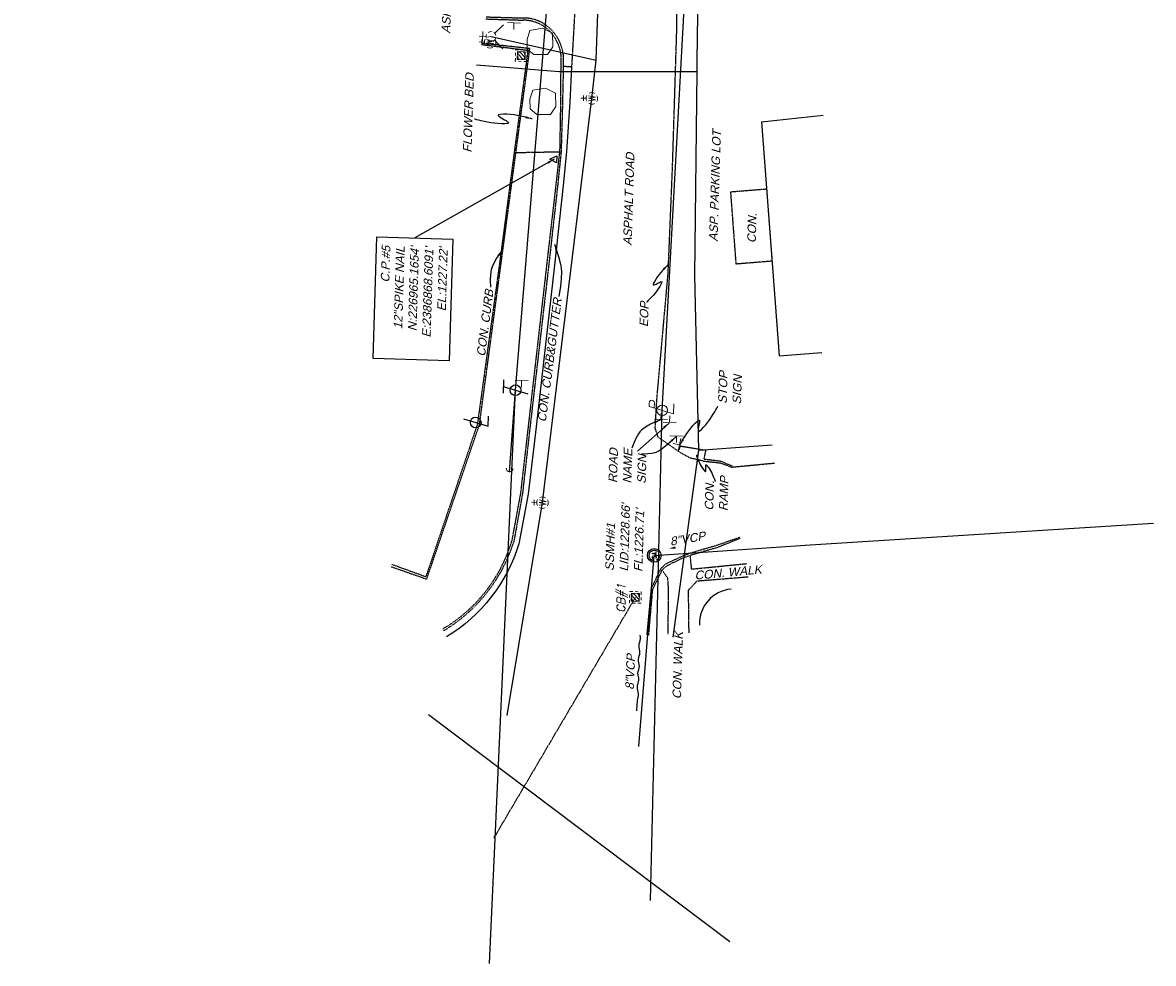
# Model space of a CAD drawing. Header units: feet. Extents: x 2383222 to 2387286, y 226448 to 228577.
# Tile 6 of 15: x 2386714 to 2387043, y 226731 to 227005. Entities that reach past the tile are written whole.
import ezdxf

# ---------------------------------------------------------------- set-up
doc = ezdxf.new("R2010")
doc.units = ezdxf.units.FT
doc.header["$MEASUREMENT"] = 0
for name, pattern in [('DGN Style 6', [6.093386, 0.003204, -1.281469, 2.242571, -1.281469, 0.003204, -1.281469]), ('drainage01', [1.6, 0.85, -0.75]), ('elecex', [0]), ('gasex', [0]), ('OhDOT_USTN1', [0.055, 0.014, -0.041]), ('OhDOT_USTN3', [0.22, 0.165, -0.055]), ('OhDOT_USTN5', [0.11, 0.055, -0.055]), ('REDO_Drainage01', [1.6, 0.85, -0.75]), ('sanex', [0]), ('teleex', [0]), ('waterex', [0])]:
    doc.linetypes.add(name, pattern=pattern)
for name, color, linetype in [('BD_X_Building', 231, 'Continuous'), ('CM_X_Curb_Gutter', 254, 'Continuous'), ('DR_X_Cells', 121, 'Continuous'), ('DR_X_Storm_Sewer', 151, 'OhDOT_USTN5'), ('DV_X_Property_Line', 7, 'Continuous'), ('PV_X_Curb', 120, 'OhDOT_USTN1'), ('PV_X_Driveway', 7, 'OhDOT_USTN5'), ('PV_X_EOP', 7, 'OhDOT_USTN3'), ('PV_X_Text', 7, 'Continuous'), ('PV_X_Walk', 120, 'OhDOT_USTN5'), ('RD_X_Cells', 7, 'Continuous'), ('RD_X_Misc_Items', 1, 'OhDOT_USTN3'), ('SN_X_Public', 3, 'Continuous'), ('SN_X_Text', 7, 'Continuous'), ('SV_P_Control_Cells_Set', 7, 'Continuous'), ('SV_X_Text', 7, 'Continuous'), ('UT_X_Electric', 1, 'elecex'), ('UT_X_Electric_Cells', 1, 'Continuous'), ('UT_X_Gas', 2, 'gasex'), ('UT_X_Misc_Cells', 7, 'Continuous'), ('UT_X_Sanitary_Cells', 3, 'Continuous'), ('UT_X_Sanitary_Line', 3, 'sanex'), ('UT_X_Sanitary_Text', 7, 'Continuous'), ('UT_X_Telecom', 30, 'teleex'), ('UT_X_Water', 133, 'waterex'), ('UT_X_Water_Cells', 131, 'Continuous'), ('VG_X_Flower_Bed', 3, 'OhDOT_USTN1'), ('VG_X_Text', 7, 'Continuous')]:
    doc.layers.add(name, color=color, linetype=linetype)
doc.layers.add('SC_Scratch7', color=140, linetype='Continuous', plot=False)
doc.styles.add('SHR', font='SIMPLEX', dxfattribs={"height": 0.75})
doc.styles.add('Slanted Normal (0.125) Font 31', font='arial.ttf', dxfattribs={"oblique": 15, "height": 0.125})
doc.styles.get("Standard").update_dxf_attribs({"font": 'arial.ttf'})
doc.dimstyles.get("Standard").update_dxf_attribs({"dimtxt": 0.18, "dimasz": 0.18, "dimexe": 0.18, "dimexo": 0.0625, "dimgap": 0.09, "dimtad": 0, "dimtih": 1, "dimtoh": 1, "dimdec": 4, "dimzin": 0, "dimdsep": 46, "dimtxsty": 'Standard', "dimcen": 0.09, "dimadec": 0, "dimazin": 0, "dimtfac": 1, "dimtdec": 4, "dimtofl": 0, "dimtmove": 0, "dimatfit": 3, "dimfxl": 1, "dimtolj": 1, "dimtzin": 0, "dimarcsym": 0})

# ---------------------------------------------------------------- blocks, each defined once
blk = doc.blocks.new('TELP')
at = {"linetype": 'Continuous'}
for p, q in [((0.12, 0.15), (-0.04, 0.15)), ((0.04, 0.15), (-0.04, -0.15))]:
    blk.add_line(p, q, dxfattribs=at)
blk.add_circle((0, 0), 0.065, dxfattribs=at)
blk = doc.blocks.new('TLP(TELEPHONE LINE POLE)')
at = {"xscale": 12, "yscale": 12, "zscale": 12}
blk.add_blockref('TELP', (0, 0), dxfattribs=at)
blk = doc.blocks.new('DM')
at = {"layer": 'UT_X_Misc_Cells', "linetype": 'Continuous', "lineweight": 0}
h = blk.add_hatch(color=2, dxfattribs=at)
edge = h.paths.add_edge_path()
edge.add_arc((0, 0), 0.01, 0, 360)
at = {"layer": 'UT_X_Misc_Cells', "color": 2, "linetype": 'Continuous', "lineweight": 0}
blk.add_arc((0.04, 0), 0.04, 90, 270, dxfattribs=at)
blk = doc.blocks.new('DM_GUY WIRE ANCHOR')
at = {"xscale": 12, "yscale": 12, "zscale": 12}
blk.add_blockref('DM', (0, 0), dxfattribs=at)
blk = doc.blocks.new('LPOLE')
at = {"linetype": 'Continuous', "flags": 128}
blk.add_lwpolyline([(0.039, 0.148), (-0.039, -0.152), (0.079, -0.152)], dxfattribs=at)
at = {"linetype": 'Continuous'}
blk.add_circle((0, 0), 0.065, dxfattribs=at)
blk = doc.blocks.new('PLP')
at = {"layer": 'UT_X_Misc_Cells', "color": 1, "linetype": 'Continuous', "lineweight": 0}
for p, q in [((0.043, 0.16), (0.085, 0.16)), ((0.026, 0.096), (0.085, 0.096))]:
    blk.add_line(p, q, dxfattribs=at)
at = {"layer": 'UT_X_Misc_Cells', "color": 1, "linetype": 'Continuous', "lineweight": 0, "flags": 128}
blk.add_lwpolyline([(0.043, 0.16), (-0.037, -0.14), (0.083, -0.14)], dxfattribs=at)
at = {"layer": 'UT_X_Misc_Cells', "color": 1, "linetype": 'Continuous', "lineweight": 0}
blk.add_circle((0, 0), 0.065, dxfattribs=at)
at = {"layer": 'UT_X_Misc_Cells', "color": 1, "linetype": 'Continuous', "lineweight": 0, "extrusion": (0, 0, -1)}
blk.add_arc((-0.086, 0.128), 0.0319, 88.8767, 271.1233, dxfattribs=at)
blk = doc.blocks.new('FH')
at = {"layer": 'UT_X_Water_Cells', "color": 133, "linetype": 'Continuous', "lineweight": 0}
for p, q in [((0, 0.06), (0, 0.146)), ((0.06, 0.103), (-0.06, 0.103)), ((-0.042, -0.042), (-0.146, -0.146)), ((0.042, -0.042), (0.146, -0.146))]:
    blk.add_line(p, q, dxfattribs=at)
for start, end in [(140.021, 184.0629), (68.1395, 112.038), (356.0165, 39.9889), (211.8788, 255.8479), (283.8239, 329.9097)]:
    blk.add_arc((0, 0), 0.06, start, end, dxfattribs=at)
blk = doc.blocks.new('FH_FIRE HYDRANT')
at = {"xscale": 12, "yscale": 12, "zscale": 12}
blk.add_blockref('FH', (0, 0), dxfattribs=at)
blk = doc.blocks.new('WGV')
at = {"layer": 'UT_X_Water_Cells', "color": 133, "linetype": 'Continuous', "lineweight": 0}
for p, q in [((0.032, 0.102), (-0.032, 0.102)), ((0, 0.07), (0, 0.134))]:
    blk.add_line(p, q, dxfattribs=at)
at = {"layer": 'UT_X_Water_Cells', "color": 133, "linetype": 'Continuous', "lineweight": 0, "flags": 128}
blk.add_lwpolyline([(-0.032, 0.041), (-0.016, -0.045), (0, 0.041), (0.016, -0.045), (0.032, 0.041)], dxfattribs=at)
at = {"layer": 'UT_X_Water_Cells', "color": 133, "linetype": 'Continuous', "lineweight": 0, "extrusion": (0, 0, -1)}
blk.add_arc((0, 0), 0.07, 330.0184, 29.9816, dxfattribs=at)
at = {"layer": 'UT_X_Water_Cells', "color": 133, "linetype": 'Continuous', "lineweight": 0}
for start, end in [(60.0184, 120.0157), (330.0184, 29.9816), (239.9843, 299.9816)]:
    blk.add_arc((0, 0), 0.07, start, end, dxfattribs=at)
blk = doc.blocks.new('SGN1P')
at = {"layer": 'SN_X_Public', "color": 3, "linetype": 'Continuous', "lineweight": 0}
for p, q in [((0, 0), (-0.08, 0)), ((0, 0.08), (0, -0.08))]:
    blk.add_line(p, q, dxfattribs=at)
blk = doc.blocks.new('SIGNPB_PUBLIC SIGN')
at = {"xscale": 12, "yscale": 12, "zscale": 12}
blk.add_blockref('SGN1P', (0, 0), dxfattribs=at)
blk = doc.blocks.new('CBS_CATCH BASIN RECTANGLE')
at = {"linetype": 'Continuous', "lineweight": 0}
for p, q in [((-1.15, -0.61), (0.61, 1.15)), ((-1.15, 0.52), (-0.52, 1.15)), ((-0.55, -1.15), (1.15, 0.55)), ((0.58, -1.15), (1.15, -0.58))]:
    blk.add_line(p, q, dxfattribs=at)
at = {"linetype": 'REDO_Drainage01', "lineweight": 0}
for points in [[(-1.67, 1.67), (1.67, 1.67), (1.67, -1.67), (-1.67, -1.67), (-1.67, 1.67)], [(-1, 1), (1, 1), (1, -1), (-1, -1), (-1, 1)]]:
    blk.add_lwpolyline(points, close=True, dxfattribs=at)
at = {"linetype": 'Continuous', "lineweight": 0, "flags": 128}
blk.add_lwpolyline([(-1.15, 1.15), (1.15, 1.15), (1.15, -1.15), (-1.15, -1.15), (-1.15, 1.15)], close=True, dxfattribs=at)
blk = doc.blocks.new('SSMH')
at = {"layer": 'Defpoints', "color": 223, "linetype": 'Continuous', "extrusion": (1, 0, 0)}
blk.add_lwpolyline([(0.75, 0), (0.75, 0)], dxfattribs=at)
at = {"layer": 'Defpoints', "color": 151, "linetype": 'Continuous', "extrusion": (1, 0, 0)}
blk.add_lwpolyline([(0, 0), (0, 0)], dxfattribs=at)
at = {"layer": 'Defpoints', "color": 21, "linetype": 'Continuous', "extrusion": (1, 0, 0)}
for points in [[(0, 0), (0, 0)], [(-0.75, 0), (-0.75, 0)]]:
    blk.add_lwpolyline(points, dxfattribs=at)
at = {"layer": 'Defpoints', "color": 40, "linetype": 'Continuous', "extrusion": (1, 0, 0)}
blk.add_lwpolyline([(0, 0), (0, 0)], dxfattribs=at)
at = {"layer": 'Defpoints', "color": 61, "linetype": 'DGN Style 6'}
blk.add_circle((0, 0), 0.749, dxfattribs=at)
at = {"layer": 'Defpoints', "color": 20, "linetype": 'drainage01'}
blk.add_circle((0, 0), 0.749, dxfattribs=at)
at = {"layer": 'UT_X_Sanitary_Cells', "color": 3, "linetype": 'Continuous'}
for points in [[(-0.44, 0.22), (-0.45, 0.18)], [(-0.45, 0.15), (-0.44, 0.12)], [(-0.15, 0.28), (-0.19, 0.29)], [(-0.13, 0.27), (-0.15, 0.28)], [(-0.12, 0.26), (-0.13, 0.27)], [(0.08, -0.3), (0.27, 0.3)], [(-0.2, -0.29), (-0.24, -0.3)], [(-0.15, -0.27), (-0.17, -0.28)], [(-0.14, -0.26), (-0.15, -0.27)], [(-0.12, -0.22), (-0.13, -0.24)], [(-0.12, -0.08), (-0.11, -0.1)], [(-0.11, -0.2), (-0.12, -0.22)], [(-0.11, -0.1), (-0.1, -0.13)], [(-0.1, -0.15), (-0.11, -0.18)]]:
    blk.add_lwpolyline(points, dxfattribs=at)
at = {"layer": 'UT_X_Sanitary_Cells', "color": 3, "linetype": 'Continuous', "extrusion": (1, 0, 0)}
for points, elevation in [([(0.18, 0), (0.15, 0)], -0.45), ([(-0.13, 0), (-0.15, 0)], -0.1)]:
    blk.add_lwpolyline(points, dxfattribs=dict(at, elevation=elevation))
at = {"layer": 'UT_X_Sanitary_Cells', "color": 3, "linetype": 'Continuous', "extrusion": (0.752215, -0.658917, 0), "elevation": -0.48}
blk.add_lwpolyline([(-0.08, 0), (-0.13, 0)], dxfattribs=at)
at = {"layer": 'UT_X_Sanitary_Cells', "color": 3, "linetype": 'Continuous', "extrusion": (-0.658091, -0.752938, 0), "elevation": 0.2}
blk.add_lwpolyline([(-0.41, 0), (-0.36, 0)], dxfattribs=at)
at = {"layer": 'UT_X_Sanitary_Cells', "color": 3, "linetype": 'Continuous', "extrusion": (-0.479112, 0.877754, 0), "elevation": 0.42}
blk.add_lwpolyline([(0.18, 0), (0.23, 0)], dxfattribs=at)
at = {"layer": 'UT_X_Sanitary_Cells', "color": 3, "linetype": 'Continuous', "extrusion": (-0.4788, -0.877924, 0), "elevation": 0.12}
blk.add_lwpolyline([(-0.39, 0), (-0.1, 0)], dxfattribs=at)
at = {"layer": 'UT_X_Sanitary_Cells', "color": 3, "linetype": 'Continuous', "extrusion": (0.225284, -0.974293, 0), "elevation": -0.36}
blk.add_lwpolyline([(-0.22, 0), (-0.28, 0)], dxfattribs=at)
at = {"layer": 'UT_X_Sanitary_Cells', "color": 3, "linetype": 'Continuous', "extrusion": (0, 1, 0)}
for points, elevation in [([(0.28, 0), (0.29, 0)], 0.3), ([(0.24, 0), (0.28, 0)], 0.3), ([(0.24, 0), (0.31, 0)], -0.3), ([(-0.4, 0), (-0.13, 0)], -0.16)]:
    blk.add_lwpolyline(points, dxfattribs=dict(at, elevation=elevation))
at = {"layer": 'UT_X_Sanitary_Cells', "color": 3, "linetype": 'Continuous', "extrusion": (-0.178763, -0.983892, 0), "elevation": -0.25}
blk.add_lwpolyline([(-0.24, 0), (-0.29, 0)], dxfattribs=at)
at = {"layer": 'UT_X_Sanitary_Cells', "color": 3, "linetype": 'Continuous', "extrusion": (0.95593, 0.293594, 0), "elevation": 0.34}
blk.add_lwpolyline([(0.21, 0), (-0.42, 0)], dxfattribs=at)
at = {"layer": 'UT_X_Sanitary_Cells', "color": 3, "linetype": 'Continuous', "extrusion": (0.6, 0.8, 0), "elevation": -0.45}
blk.add_lwpolyline([(0.18, 0), (0.22, 0)], dxfattribs=at)
at = {"layer": 'UT_X_Sanitary_Cells', "color": 3, "linetype": 'Continuous', "extrusion": (-0.474288, -0.88037, 0), "elevation": 0.42}
blk.add_lwpolyline([(-0.17, 0), (-0.24, 0)], dxfattribs=at)
at = {"layer": 'UT_X_Sanitary_Cells', "color": 3, "linetype": 'Continuous', "extrusion": (-0.217109, -0.976147, 0), "elevation": 0.36}
blk.add_lwpolyline([(-0.24, 0), (-0.28, 0)], dxfattribs=at)
at = {"layer": 'UT_X_Sanitary_Cells', "color": 3, "linetype": 'Continuous', "extrusion": (-0.314752, 0.949174, 0), "elevation": -0.22}
blk.add_lwpolyline([(0.27, 0), (0.28, 0)], dxfattribs=at)
at = {"layer": 'UT_X_Sanitary_Cells', "color": 3, "linetype": 'Continuous', "extrusion": (0.447214, -0.894427, 0), "elevation": 0.18}
blk.add_lwpolyline([(-0.27, 0), (-0.3, 0)], dxfattribs=at)
at = {"layer": 'UT_X_Sanitary_Cells', "color": 3, "linetype": 'Continuous', "extrusion": (0.625286, 0.780396, 0), "elevation": -0.14}
blk.add_lwpolyline([(0.08, 0), (0.04, 0)], dxfattribs=at)
at = {"layer": 'UT_X_Sanitary_Cells', "color": 3, "linetype": 'Continuous', "extrusion": (0.831387, -0.555694, 0), "elevation": 0.03}
blk.add_lwpolyline([(-0.27, 0), (-0.29, 0)], dxfattribs=at)
at = {"layer": 'UT_X_Sanitary_Cells', "color": 3, "linetype": 'Continuous', "extrusion": (0.969699, -0.244304, 0), "elevation": -0.06}
blk.add_lwpolyline([(-0.2, 0), (-0.22, 0)], dxfattribs=at)
at = {"layer": 'UT_X_Sanitary_Cells', "linetype": 'Continuous'}
blk.add_circle((0, 0), 0.999, dxfattribs=at)
blk = doc.blocks.new('ROCK')
at = {"layer": 'RD_X_Cells', "color": 120, "linetype": 'Continuous', "lineweight": 0, "flags": 128}
blk.add_lwpolyline([(-0.153, -0.097), (-0.157, 0.068), (-0.094, 0.152), (0.024, 0.158), (0.134, 0.126), (0.164, -0.027), (0.107, -0.15), (-0.056, -0.157), (-0.153, -0.097)], dxfattribs=at)
blk = doc.blocks.new('SPT8')
at = {"color": 0, "linetype": 'Continuous'}
blk.add_lwpolyline([(-0.5, -0.36), (0, 0.64), (0.5, -0.36)], close=True, dxfattribs=at)

msp = doc.modelspace()

# ---------------------------------------------------------------- linework, layer by layer
at = {"layer": 'BD_X_Building'}
for p, q in [((2386928.92, 226976.07), (2386946.81, 226978.04)), ((2386928.92, 226976.07), (2386934, 226908.01)), ((2386934, 226908.01), (2386946.42, 226908.99))]:
    msp.add_line(p, q, dxfattribs=at)
at = {"layer": 'CM_X_Curb_Gutter'}
msp.add_lwpolyline([(2386873.68, 226992.02), (2386873.16, 226981.79), (2386872.23, 226967.45), (2386871.27, 226957.59), (2386868.73, 226934.39), (2386863.38, 226887.37), (2386861.03, 226867.74), (2386858.34, 226853.36, -0.183321), (2386837.32, 226826.27)], format="xyb", dxfattribs=at)
at = {"layer": 'DR_X_Storm_Sewer'}
msp.add_line((2386892.22, 226837.76), (2386851.03, 226767.72), dxfattribs=at)
at = {"layer": 'DV_X_Property_Line'}
msp.add_arc((2386920.86, 226830.19), 10, 94.718, 182.6398, dxfattribs=at)
at = {"layer": 'PV_X_Curb'}
for points in [[(2386848.75, 227006), (2386859.64, 227005.63, -0.270687), (2386869.07, 227000.1, -0.103096), (2386870.59, 226995.63), (2386870.52, 226992.29), (2386870.46, 226981.67), (2386870.23, 226968.43), (2386870.18, 226967.38), (2386869.11, 226957.79), (2386866.44, 226934.63), (2386861.07, 226887.57), (2386858.85, 226868.2), (2386856.24, 226853.97, -0.188153), (2386836.25, 226828.61)], [(2386848.82, 227006.59), (2386859.74, 227006.26, -0.09972), (2386864.07, 227005.41, -0.260269), (2386871.26, 226995.66), (2386871.27, 226992.16), (2386871.04, 226981.67), (2386870.64, 226967.42), (2386869.65, 226957.76), (2386867.06, 226934.58), (2386861.61, 226887.48), (2386859.42, 226868.07), (2386856.86, 226853.84, -0.182034), (2386836.47, 226828.06)]]:
    msp.add_lwpolyline(points, format="xyb", dxfattribs=at)
for points in [[(2386821.23, 226846.69), (2386831.57, 226843.09), (2386846.89, 226887.94), (2386853.4, 226936.45), (2386857.49, 226967.14), (2386861.55, 226997.36), (2386847.61, 226998.91)], [(2386847.51, 226998.55), (2386860.98, 226996.88), (2386857.01, 226967.3), (2386852.95, 226936.51), (2386846.29, 226888.11), (2386831.3, 226843.73), (2386821.48, 226847.29)], [(2386912.06, 226877.4), (2386916.92, 226876.89), (2386920.14, 226875.65)], [(2386920.04, 226876.08), (2386916.93, 226877.35), (2386912.16, 226877.92)], [(2386920.49, 226875.88), (2386920.04, 226876.08)], [(2386922.63, 226855.22), (2386915.8, 226852.85), (2386907.92, 226850.52), (2386905.45, 226849.53), (2386900.92, 226847.41), (2386899.54, 226846.06), (2386896.79, 226840.25), (2386895.54, 226826.87)], [(2386922.71, 226854.93), (2386915.92, 226852.21), (2386908.1, 226849.93), (2386905.73, 226849.06), (2386901.27, 226846.86), (2386899.98, 226845.74), (2386897.19, 226840.05), (2386896.02, 226826.8)]]:
    msp.add_lwpolyline(points, dxfattribs=at)
at = {"layer": 'PV_X_Driveway'}
for points in [[(2386921.55, 226934.7), (2386919.97, 226955.72), (2386930.37, 226956.57), (2386931.94, 226935.55)], [(2386931.94, 226935.55), (2386921.55, 226934.7)]]:
    msp.add_lwpolyline(points, dxfattribs=at)
at = {"layer": 'PV_X_EOP'}
for points in [[(2386895.67, 227736.11), (2386894.25, 227694.14), (2386892.65, 227652.07), (2386891.17, 227602.5), (2386890.45, 227579.77), (2386888.37, 227570.54), (2386887.63, 227538.53), (2386887.45, 227522.44), (2386887.61, 227497.74), (2386887.79, 227468.42), (2386887.08, 227445.77), (2386886.08, 227407.11), (2386885.18, 227366), (2386883.77, 227319.99), (2386882.78, 227290.72), (2386882.59, 227282.41), (2386880.63, 227227.97), (2386878.68, 227173.18), (2386877.01, 227116.92), (2386875.57, 227069.81), (2386875.36, 227047.56), (2386875.16, 227018.24), (2386873.68, 226992.02), (2386871.27, 226992.16)], [(2386912.06, 226877.4), (2386908.3, 226878.25), (2386905.69, 226879.61), (2386904.68, 226880.29), (2386898.86, 226884.34), (2386897.99, 226887.01), (2386898.48, 226895.36), (2386901.75, 226932.02), (2386903.02, 226962.5), (2386904.24, 227001.92), (2386904.7, 227030.4), (2386905.93, 227039.5), (2386910.05, 227048.02), (2386914.58, 227047.82), (2386917.46, 227049.96), (2386929.88, 227051.72)], [(2386920.14, 226875.65), (2386932.65, 226876.83)]]:
    msp.add_lwpolyline(points, dxfattribs=at)
at = {"layer": 'PV_X_Text'}
for points in [[(2386868.68, 226940.48), (2386869.32, 226938.68), (2386869.88, 226936.93), (2386870.38, 226935.07), (2386870.56, 226934.21), (2386870.66, 226933.44), (2386870.71, 226932.51), (2386870.64, 226930.41), (2386870.43, 226928.29), (2386870.01, 226925.31)], [(2386853.47, 226938.76), (2386852.6, 226937.52), (2386851.8, 226936.28), (2386851.03, 226934.9), (2386850.71, 226934.23), (2386850.48, 226933.6), (2386850.33, 226933.01), (2386850.14, 226931.58), (2386850.05, 226930.1), (2386850.06, 226927.94)], [(2386901.86, 226934.61), (2386901.79, 226934.55), (2386901.61, 226934.37), (2386901.34, 226934.1), (2386900.98, 226933.74), (2386900.57, 226933.3), (2386900.11, 226932.8), (2386899.63, 226932.25), (2386899.15, 226931.66), (2386898.68, 226931.04), (2386898.24, 226930.4), (2386897.86, 226929.76), (2386897.54, 226929.14), (2386897.42, 226928.83), (2386897.4, 226928.67), (2386897.5, 226928.62), (2386897.69, 226928.66), (2386897.94, 226928.76), (2386898.25, 226928.9), (2386898.58, 226929.06), (2386898.92, 226929.24), (2386899.24, 226929.39), (2386899.53, 226929.52), (2386899.75, 226929.59), (2386899.9, 226929.58), (2386899.94, 226929.48), (2386899.92, 226929.39), (2386899.65, 226928.77), (2386899.3, 226928.13), (2386898.88, 226927.5), (2386898.43, 226926.87), (2386897.95, 226926.26), (2386897.47, 226925.69), (2386897, 226925.16), (2386896.56, 226924.69), (2386896.17, 226924.29), (2386895.85, 226923.97), (2386895.62, 226923.74), (2386895.49, 226923.63), (2386895.48, 226923.61)], [(2386909.93, 226879.16), (2386909.96, 226879.1), (2386910.02, 226878.92), (2386910.12, 226878.65), (2386910.25, 226878.3), (2386910.42, 226877.89), (2386910.62, 226877.43), (2386910.85, 226876.93), (2386911.1, 226876.43), (2386911.38, 226875.92), (2386911.68, 226875.43), (2386911.99, 226874.97), (2386912.32, 226874.57), (2386912.49, 226874.39), (2386912.59, 226874.33), (2386912.65, 226874.38), (2386912.69, 226874.52), (2386912.7, 226874.72), (2386912.7, 226874.97), (2386912.69, 226875.24), (2386912.68, 226875.52), (2386912.68, 226875.78), (2386912.68, 226876.01), (2386912.71, 226876.18), (2386912.76, 226876.27), (2386912.84, 226876.27), (2386912.89, 226876.23), (2386913.23, 226875.85), (2386913.55, 226875.42), (2386913.85, 226874.95), (2386914.14, 226874.45), (2386914.41, 226873.94), (2386914.65, 226873.44), (2386914.86, 226872.96), (2386915.05, 226872.52), (2386915.2, 226872.13), (2386915.32, 226871.82), (2386915.4, 226871.59), (2386915.44, 226871.47), (2386915.45, 226871.46)]]:
    msp.add_lwpolyline(points, dxfattribs=at)
for points in [[(2386869.63, 226938.69), (2386869, 226938.48), (2386868.68, 226940.48)], [(2386852.63, 226936.91), (2386852.08, 226937.28), (2386853.47, 226938.76)], [(2386900.67, 226932.96), (2386900.2, 226933.44), (2386901.86, 226934.61)], [(2386910.96, 226877.41), (2386910.34, 226877.17), (2386909.93, 226879.16)]]:
    msp.add_solid(points, dxfattribs=at)
at = {"layer": 'PV_X_Walk'}
for points in [[(2386912.16, 226877.92), (2386912.79, 226880.5), (2386905.3, 226881.69), (2386904.68, 226880.29)], [(2386908.1, 226849.93), (2386908.5, 226845.99), (2386924.58, 226847.59)], [(2386901.74, 226827.11), (2386901.9, 226840.03), (2386901.64, 226843.39), (2386899.98, 226845.74)], [(2386924.99, 226843.67), (2386910.07, 226842.45), (2386907.58, 226839.79), (2386907.74, 226827.4)]]:
    msp.add_lwpolyline(points, dxfattribs=at)
at = {"layer": 'SC_Scratch7'}
for points, format in [([(2386901.9, 226852.02, 0, 0.667, 0), (2386903.89, 226852.24, 0, 0, -0.041595), (2386905.9, 226852.3, 0, 0, 0.125362), (2386907.86, 226852.69, 0, 0, -0.167832), (2386909.85, 226852.92, 0, 0, 0.167832), (2386911.84, 226853.14, 0, 0, -0.167832), (2386913.83, 226853.37, 0, 0, -0.167832)], "xyseb"), ([(2386892.69, 226804.75), (2386892.77, 226806.75, -0.041595), (2386893.02, 226808.74, 0.125362), (2386892.94, 226810.74, -0.167832), (2386893.02, 226812.74, 0.167832), (2386893.11, 226814.74, -0.167832), (2386893.19, 226816.74, 0.167832), (2386893.27, 226818.74, -0.167832), (2386893.36, 226820.73, 0.167832), (2386893.44, 226822.73, -0.167832), (2386893.52, 226824.73, 0.167832), (2386893.61, 226826.73, 0.167832)], "xyb")]:
    msp.add_lwpolyline(points, format=format, dxfattribs=at)
at = {"layer": 'SN_X_Text'}
for points in [[(2386905.11, 226881.95), (2386905.16, 226882.05), (2386905.31, 226882.33), (2386905.55, 226882.75), (2386905.86, 226883.31), (2386906.25, 226883.96), (2386906.7, 226884.68), (2386907.2, 226885.45), (2386907.75, 226886.23), (2386908.34, 226887.01), (2386908.96, 226887.75), (2386909.6, 226888.43), (2386910.25, 226889.03), (2386910.58, 226889.28), (2386910.76, 226889.35), (2386910.86, 226889.25), (2386910.88, 226889.02), (2386910.85, 226888.67), (2386910.78, 226888.26), (2386910.7, 226887.8), (2386910.61, 226887.33), (2386910.53, 226886.89), (2386910.48, 226886.51), (2386910.47, 226886.21), (2386910.53, 226886.04), (2386910.67, 226886.02), (2386910.77, 226886.08), (2386911.42, 226886.62), (2386912.07, 226887.26), (2386912.7, 226887.98), (2386913.3, 226888.74), (2386913.88, 226889.53), (2386914.4, 226890.31), (2386914.88, 226891.05), (2386915.3, 226891.74), (2386915.65, 226892.35), (2386915.93, 226892.84), (2386916.12, 226893.2), (2386916.22, 226893.39), (2386916.24, 226893.41)], [(2386899.6, 226889.41), (2386898.1, 226888.8), (2386896.67, 226888.13), (2386895.2, 226887.29), (2386894.54, 226886.83), (2386893.98, 226886.35), (2386893.56, 226885.87), (2386893.15, 226885.29), (2386892.39, 226883.94), (2386891.76, 226882.61), (2386891.18, 226881.18)], [(2386902.01, 226888.48), (2386892.88, 226880.33)], [(2386904.14, 226884.61), (2386902.91, 226883.4), (2386901.58, 226882.23), (2386899.97, 226881), (2386899.1, 226880.42), (2386898.21, 226879.92), (2386897.87, 226879.79), (2386896.9, 226879.59), (2386894.76, 226879.41), (2386894.03, 226879.39)]]:
    msp.add_lwpolyline(points, dxfattribs=at)
for points in [[(2386897.9, 226888.3), (2386897.64, 226888.91), (2386899.6, 226889.41)], [(2386900.74, 226886.9), (2386900.3, 226887.4), (2386902.01, 226888.48)], [(2386902.9, 226883), (2386902.45, 226883.49), (2386904.14, 226884.61)], [(2386905.79, 226883.86), (2386906.37, 226883.54), (2386905.11, 226881.95)]]:
    msp.add_solid(points, dxfattribs=at)
at = {"layer": 'SV_X_Text'}
msp.add_lwpolyline([(2386839.17, 226941.98), (2386838.07, 226906.52), (2386815.99, 226907.2), (2386817.09, 226942.67)], close=True, dxfattribs=at)
at = {"layer": 'UT_X_Electric'}
msp.add_lwpolyline([(2386896.58, 226749.64), (2386900.01, 226892.15), (2386908.07, 227039.19), (2386908.3, 227098.36), (2386911.59, 227177.38), (2386917.01, 227322.81), (2386921.18, 227453.49), (2386929.67, 227593.63), (2386880.02, 227707.27), (2386714.08, 227724.63)], dxfattribs=at)
at = {"layer": 'UT_X_Electric_Cells'}
msp.add_line((2386855.65, 226874.31), (2386857.37, 226898), dxfattribs=at)
at = {"layer": 'UT_X_Gas'}
for points in [[(2386910.65, 226880.55), (2386909.49, 226931.37), (2386910.16, 226990.72), (2386910.2, 226993.86), (2386911.62, 227093.45), (2386905.07, 227093.74), (2386908.02, 227179.57), (2386909.78, 227234.84), (2386916.59, 227234.6), (2386917.04, 227252.12), (2386910.59, 227252.26), (2386912.29, 227308.89), (2386914.77, 227363.71), (2386916.94, 227409.77), (2386923.41, 227588.03), (2386921.22, 227663.68), (2386889.8, 227664.52), (2386889.74, 227692.21), (2386892.17, 227791.41)], [(2386846.08, 226992.64), (2386870.07, 226990.67), (2386910.16, 226990.72)], [(2386903.17, 226826.19), (2386910.65, 226880.55), (2386931.95, 226882.15)]]:
    msp.add_lwpolyline(points, dxfattribs=at)
at = {"layer": 'UT_X_Sanitary_Line'}
msp.add_lwpolyline([(2386893.23, 226794.39), (2386897.72, 226849.97), (2386943.06, 226853.01), (2387042.83, 226859.32)], dxfattribs=at)
at = {"layer": 'UT_X_Telecom'}
for points in [[(2386896.58, 226749.64), (2386900.01, 226892.15), (2386908.07, 227039.19), (2386908.3, 227098.36), (2386911.59, 227177.38), (2386917.01, 227322.81), (2386921.18, 227453.49), (2386929.67, 227593.63)], [(2386849.83, 226731.32), (2386857.37, 226898), (2386871.68, 227073.04), (2386878.73, 227288.89), (2386876.61, 227443.5), (2386877.39, 227586.69)]]:
    msp.add_lwpolyline(points, dxfattribs=at)
at = {"layer": 'UT_X_Water'}
msp.add_line((2386832.11, 226803.74), (2386919.67, 226737.67), dxfattribs=at)
for points in [[(2386865.23, 226865.32), (2386879.57, 226982.88), (2386880.83, 226993.99), (2386888.3, 227204.2)], [(2386850.29, 227000.87), (2386880.83, 226993.99)], [(2386854.93, 226803.38), (2386865.23, 226865.32)]]:
    msp.add_lwpolyline(points, dxfattribs=at)
at = {"layer": 'VG_X_Flower_Bed'}
msp.add_lwpolyline([(2386857.49, 226967.14), (2386870.18, 226967.38)], dxfattribs=at)
at = {"layer": 'VG_X_Text'}
msp.add_lwpolyline([(2386862.23, 226976.9), (2386862.12, 226976.93), (2386861.8, 226977.03), (2386861.29, 226977.16), (2386860.63, 226977.33), (2386859.84, 226977.52), (2386858.95, 226977.72), (2386857.98, 226977.9), (2386856.96, 226978.06), (2386855.92, 226978.18), (2386854.89, 226978.26), (2386853.89, 226978.27), (2386852.95, 226978.21), (2386852.51, 226978.14), (2386852.31, 226978.05), (2386852.32, 226977.9), (2386852.51, 226977.71), (2386852.83, 226977.48), (2386853.25, 226977.22), (2386853.71, 226976.95), (2386854.19, 226976.68), (2386854.63, 226976.42), (2386855, 226976.17), (2386855.26, 226975.96), (2386855.37, 226975.78), (2386855.29, 226975.66), (2386855.16, 226975.63), (2386854.25, 226975.52), (2386853.28, 226975.49), (2386852.26, 226975.54), (2386851.22, 226975.64), (2386850.19, 226975.79), (2386849.19, 226975.96), (2386848.26, 226976.15), (2386847.41, 226976.34), (2386846.68, 226976.52), (2386846.1, 226976.68), (2386845.68, 226976.8), (2386845.46, 226976.86), (2386845.43, 226976.87)], dxfattribs=at)
msp.add_solid([(2386860.22, 226977.1), (2386860.39, 226977.74), (2386862.23, 226976.9)], dxfattribs=at)

# ---------------------------------------------------------------- block references
at = {"layer": 'DR_X_Cells', "rotation": 88.23333334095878}
for p in [(2386859.04, 226995.33), (2386892.22, 226837.76)]:
    msp.add_blockref('CBS_CATCH BASIN RECTANGLE', p, dxfattribs=at)
at = {"layer": 'RD_X_Misc_Items', "xscale": 24, "yscale": 24, "zscale": 24, "rotation": 88.23333334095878}
for p in [(2386864.5, 226999.36), (2386865.34, 226981.96)]:
    msp.add_blockref('ROCK', p, dxfattribs=at)
at = {"layer": 'SN_X_Public', "xscale": 2, "yscale": 2, "zscale": 2}
for p, rotation in [((2386856.93, 227004.85), 88.23333334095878), ((2386859.16, 226900.86), 88.23333334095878), ((2386899.66, 226889.51), 268.2333333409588), ((2386902.18, 226888.69), 268.2333333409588), ((2386904.2, 226884.73), 88.23333334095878), ((2386905.06, 226882.13), 347.9047773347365)]:
    msp.add_blockref('SIGNPB_PUBLIC SIGN', p, dxfattribs=dict(at, rotation=rotation))
at = {"layer": 'SV_P_Control_Cells_Set', "xscale": 2, "yscale": 2, "zscale": 2, "rotation": 88.23333334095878}
msp.add_blockref('SPT8', (2386868.61, 226965.17, 1227.22), dxfattribs=at)
at = {"layer": 'UT_X_Electric_Cells', "rotation": 88.23333334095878}
for name, p, xscale, yscale, zscale in [('TLP(TELEPHONE LINE POLE)', (2386857.37, 226898), 2, 2, 2), ('PLP', (2386900.01, 226892.15, 1228.39), 24, 24, 24), ('LPOLE', (2386845.81, 226888.64), 24, 24, 24), ('DM_GUY WIRE ANCHOR', (2386855.65, 226874.31), 2, 2, 2)]:
    msp.add_blockref(name, p, dxfattribs=dict(at, xscale=xscale, yscale=yscale, zscale=zscale))
at = {"layer": 'UT_X_Sanitary_Cells', "xscale": 2, "yscale": 2, "zscale": 2, "rotation": 88.23333334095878}
msp.add_blockref('SSMH', (2386897.72, 226849.97), dxfattribs=at)
at = {"layer": 'UT_X_Water_Cells', "rotation": 88.23333334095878}
for name, p, xscale, yscale, zscale in [('FH_FIRE HYDRANT', (2386850.29, 227000.87), 2, 2, 2), ('WGV', (2386850.02, 226999.19), 24, 24, 24), ('WGV', (2386879.57, 226982.88), 24, 24, 24), ('WGV', (2386865.23, 226865.32), 24, 24, 24)]:
    msp.add_blockref(name, p, dxfattribs=dict(at, xscale=xscale, yscale=yscale, zscale=zscale))

# ---------------------------------------------------------------- texts
at = {"layer": 'PV_X_Text', "char_height": 2.5, "attachment_point": 1, "style": 'Slanted Normal (0.125) Font 31'}
for s, insert, width, rotation in [('ASPHALT PARKING LOT', (2386835.88, 227001.78), 44.2227, 88.2333), ('ASP. PARKING LOT', (2386913.62, 226941.31), 38.5258, 88.2333), ('ASPHALT ROAD', (2386888.65, 226940.15), 44.2227, 88.2333), ('CON.', (2386924.71, 226940.84), 21.0548, 88.2333), ('CON. CURB', (2386846.01, 226908), 30.4913, 82.5971), ('EOP', (2386893.39, 226916.41), 44.2227, 88.2333), ('CON. CURB&GUTTER', (2386863.7, 226888.93), 43.9911, 82.5971), ('CON.\\PRAMP', (2386912.36, 226863.03), 21.0548, 88.2333), ('CON. WALK', (2386909.29, 226845.37), 21.0548, 5.3858), ('CON. WALK', (2386902.98, 226808.22), 21.0548, 88.2333)]:
    msp.add_mtext(s, dxfattribs=dict(at, insert=insert, width=width, rotation=rotation))
at = {"layer": 'SC_Scratch7', "style": 'SHR', "oblique": 15}
msp.add_text('CB#1', height=2.4, rotation=89.0881, dxfattribs=at).set_placement((2386889.19, 226833.26))
at = {"layer": 'SN_X_Text', "char_height": 2.5, "width": 30.4913, "attachment_point": 1, "rotation": 88.2333, "style": 'Slanted Normal (0.125) Font 31'}
for s, insert in [('STOP\\PSIGN', (2386916.27, 226894.07)), ('ROAD \\PNAME\\PSIGN', (2386884.38, 226871.07))]:
    msp.add_mtext(s, dxfattribs=dict(at, insert=insert))
at = {"layer": 'SV_X_Text', "insert": (2386826.01, 226939.81), "char_height": 2.5, "attachment_point": 6, "rotation": 88.2333, "style": 'Slanted Normal (0.125) Font 31'}
msp.add_mtext('\\PC.P.#5\\P12"SPIKE NAIL\\PN:226965.1654\'^JE:2386868.6091\'^JEL:1227.22\'', dxfattribs=at)
at = {"layer": 'UT_X_Sanitary_Text', "style": 'Slanted Normal (0.125) Font 31', "oblique": 15}
for rotation, p in [(9.4094, (2386902.48, 226852.78)), (87.6456, (2386891.76, 226810.84))]:
    msp.add_text('8"VCP', height=2.5, rotation=rotation, dxfattribs=at).set_placement(p)
at = {"layer": 'UT_X_Sanitary_Text', "insert": (2386883.43, 226845.47), "char_height": 2.5, "width": 34.8615, "attachment_point": 1, "rotation": 88.2333, "style": 'Slanted Normal (0.125) Font 31'}
msp.add_mtext("SSMH#1\\PLID:1228.66'\\PFL:1226.71'", dxfattribs=at)
at = {"layer": 'VG_X_Text', "insert": (2386842.08, 226967.16), "char_height": 2.5, "width": 34.2799, "attachment_point": 1, "rotation": 88.2333, "style": 'Slanted Normal (0.125) Font 31'}
msp.add_mtext('FLOWER BED', dxfattribs=at)

# ---------------------------------------------------------------- leaders
at = {"layer": 'SV_X_Text'}
msp.add_leader([(2386868.61, 226965.17), (2386828.09, 226942.33)], dimstyle='Standard', override={"dimscale": 20, "dimtxt": 0.02, "dimasz": 0.1}, dxfattribs=at)

doc.saveas('drawing.dxf')
